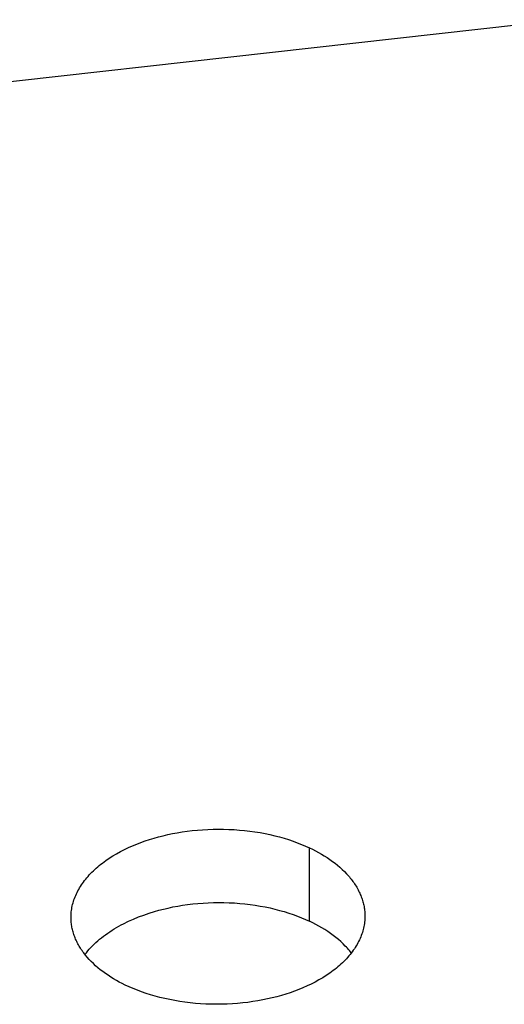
# Model space of a CAD drawing. Header units: millimetres. Extents: x -2637 to -1637, y 678 to 1678.
# Tile 2 of 256: x -2361 to -2344, y 945 to 980. Entities that reach past the tile are written whole.
import ezdxf

# ---------------------------------------------------------------- set-up
doc = ezdxf.new("R2010")
doc.units = ezdxf.units.MM
doc.layers.add('Make2D$B.SHOW mini', color=7, linetype='Continuous', true_color=0x000000)

msp = doc.modelspace()

# ---------------------------------------------------------------- linework, layer by layer
at = {"layer": 'Make2D$B.SHOW mini', "color": 18, "lineweight": -3, "true_color": 0x000000}
for points in [[(-2341.653, 980.312), (-2372.852, 976.82)], [(-2359.107, 948.543), (-2359.107, 948.595), (-2359.105, 948.647), (-2359.102, 948.699), (-2359.097, 948.752), (-2359.091, 948.805), (-2359.083, 948.858), (-2359.074, 948.911), (-2359.063, 948.964), (-2359.05, 949.017), (-2359.036, 949.071), (-2359.02, 949.124), (-2359.003, 949.177), (-2358.984, 949.231), (-2358.964, 949.284), (-2358.941, 949.337), (-2358.917, 949.39), (-2358.892, 949.443), (-2358.865, 949.496), (-2358.836, 949.549), (-2358.806, 949.601), (-2358.774, 949.653), (-2358.74, 949.705), (-2358.705, 949.757), (-2358.668, 949.809), (-2358.629, 949.86), (-2358.589, 949.91), (-2358.548, 949.961), (-2358.504, 950.01), (-2358.46, 950.06), (-2358.414, 950.109), (-2358.366, 950.157), (-2358.317, 950.205), (-2358.266, 950.253), (-2358.214, 950.3), (-2358.161, 950.346), (-2358.106, 950.392), (-2358.05, 950.437), (-2357.993, 950.481), (-2357.875, 950.568), (-2357.752, 950.652), (-2357.624, 950.733), (-2357.492, 950.811), (-2357.356, 950.886), (-2357.217, 950.957), (-2357.075, 951.025), (-2356.929, 951.09), (-2356.781, 951.152), (-2356.631, 951.209), (-2356.479, 951.264), (-2356.325, 951.314), (-2356.17, 951.362), (-2356.012, 951.406), (-2355.851, 951.447), (-2355.686, 951.485), (-2355.517, 951.521), (-2355.345, 951.553), (-2355.171, 951.581), (-2354.994, 951.607), (-2354.814, 951.628), (-2354.632, 951.646), (-2354.449, 951.66), (-2354.264, 951.671), (-2354.079, 951.677), (-2353.892, 951.68), (-2353.705, 951.678), (-2353.518, 951.673), (-2353.332, 951.663), (-2353.146, 951.649), (-2352.962, 951.632), (-2352.778, 951.61), (-2352.597, 951.585), (-2352.418, 951.556), (-2352.241, 951.523), (-2352.067, 951.487), (-2351.896, 951.447), (-2351.728, 951.404), (-2351.565, 951.357), (-2351.404, 951.308), (-2351.248, 951.255), (-2351.097, 951.2), (-2350.949, 951.142), (-2350.807, 951.082), (-2350.669, 951.02)], [(-2350.666, 948.423), (-2350.669, 951.02)], [(-2350.669, 951.02), (-2350.56, 950.967), (-2350.452, 950.912), (-2350.346, 950.855), (-2350.243, 950.796), (-2350.142, 950.735), (-2350.043, 950.672), (-2349.947, 950.607), (-2349.854, 950.54), (-2349.763, 950.472), (-2349.676, 950.401), (-2349.592, 950.33), (-2349.511, 950.256), (-2349.433, 950.181), (-2349.36, 950.105), (-2349.289, 950.027), (-2349.255, 949.988), (-2349.223, 949.948), (-2349.191, 949.908), (-2349.16, 949.868), (-2349.13, 949.828), (-2349.101, 949.787), (-2349.073, 949.746), (-2349.046, 949.705), (-2349.02, 949.664), (-2348.995, 949.622), (-2348.971, 949.58), (-2348.948, 949.539), (-2348.926, 949.496), (-2348.906, 949.454), (-2348.886, 949.412), (-2348.867, 949.37), (-2348.849, 949.327), (-2348.833, 949.284), (-2348.817, 949.242), (-2348.802, 949.199), (-2348.789, 949.156), (-2348.776, 949.113), (-2348.765, 949.07), (-2348.754, 949.028), (-2348.745, 948.985), (-2348.736, 948.942), (-2348.729, 948.899), (-2348.722, 948.856), (-2348.717, 948.813), (-2348.713, 948.771), (-2348.709, 948.728), (-2348.707, 948.686), (-2348.705, 948.643), (-2348.705, 948.601)], [(-2358.614, 947.246), (-2358.565, 947.308), (-2358.514, 947.37), (-2358.461, 947.431), (-2358.405, 947.492), (-2358.347, 947.552), (-2358.287, 947.611), (-2358.225, 947.669), (-2358.161, 947.726), (-2358.094, 947.783), (-2358.026, 947.838), (-2357.956, 947.893), (-2357.883, 947.947), (-2357.81, 947.999), (-2357.734, 948.05), (-2357.656, 948.101), (-2357.577, 948.15), (-2357.497, 948.198), (-2357.415, 948.245), (-2357.331, 948.29), (-2357.246, 948.335), (-2357.073, 948.42), (-2356.895, 948.5), (-2356.714, 948.574), (-2356.529, 948.643), (-2356.342, 948.707), (-2356.152, 948.766), (-2355.995, 948.81), (-2355.834, 948.852), (-2355.669, 948.89), (-2355.501, 948.926), (-2355.33, 948.958), (-2355.156, 948.987), (-2354.979, 949.012), (-2354.8, 949.034), (-2354.619, 949.052), (-2354.436, 949.066), (-2354.252, 949.077), (-2354.067, 949.083), (-2353.881, 949.085), (-2353.694, 949.084), (-2353.508, 949.078), (-2353.322, 949.069), (-2353.137, 949.055), (-2352.953, 949.038), (-2352.77, 949.016), (-2352.589, 948.991), (-2352.41, 948.961), (-2352.234, 948.928), (-2352.061, 948.892), (-2351.89, 948.852), (-2351.723, 948.808), (-2351.56, 948.762), (-2351.4, 948.712), (-2351.244, 948.659), (-2351.093, 948.604), (-2350.946, 948.546), (-2350.804, 948.485), (-2350.666, 948.423)], [(-2357.186, 946.164), (-2357.293, 946.217), (-2357.398, 946.272), (-2357.502, 946.329), (-2357.603, 946.388), (-2357.702, 946.449), (-2357.798, 946.511), (-2357.892, 946.575), (-2357.983, 946.642), (-2358.071, 946.709), (-2358.156, 946.779), (-2358.238, 946.85), (-2358.317, 946.922), (-2358.392, 946.996), (-2358.464, 947.071), (-2358.533, 947.148), (-2358.597, 947.225), (-2358.628, 947.264), (-2358.658, 947.304), (-2358.688, 947.344), (-2358.716, 947.383), (-2358.743, 947.424), (-2358.769, 947.464), (-2358.795, 947.504), (-2358.819, 947.545), (-2358.842, 947.586), (-2358.865, 947.627), (-2358.886, 947.668), (-2358.906, 947.709), (-2358.926, 947.751), (-2358.944, 947.792), (-2358.962, 947.834), (-2358.978, 947.875), (-2358.993, 947.917), (-2359.008, 947.959), (-2359.021, 948.001), (-2359.034, 948.042), (-2359.045, 948.084), (-2359.056, 948.126), (-2359.065, 948.168), (-2359.074, 948.21), (-2359.081, 948.252), (-2359.088, 948.293), (-2359.093, 948.335), (-2359.098, 948.377), (-2359.102, 948.418), (-2359.104, 948.46), (-2359.106, 948.501), (-2359.107, 948.543)], [(-2348.705, 948.601), (-2348.706, 948.549), (-2348.708, 948.498), (-2348.712, 948.446), (-2348.717, 948.394), (-2348.724, 948.341), (-2348.732, 948.289), (-2348.742, 948.236), (-2348.753, 948.183), (-2348.766, 948.131), (-2348.78, 948.078), (-2348.796, 948.025), (-2348.814, 947.972), (-2348.833, 947.919), (-2348.854, 947.866), (-2348.877, 947.813), (-2348.901, 947.76), (-2348.926, 947.708), (-2348.954, 947.655), (-2348.983, 947.603), (-2349.013, 947.551), (-2349.046, 947.499), (-2349.079, 947.447), (-2349.115, 947.396), (-2349.152, 947.345), (-2349.19, 947.294), (-2349.231, 947.244), (-2349.272, 947.194), (-2349.316, 947.144), (-2349.36, 947.095), (-2349.407, 947.046), (-2349.455, 946.998), (-2349.504, 946.95), (-2349.555, 946.903), (-2349.607, 946.856), (-2349.66, 946.81), (-2349.715, 946.764), (-2349.771, 946.72), (-2349.829, 946.675), (-2349.947, 946.589), (-2350.071, 946.505), (-2350.199, 946.424), (-2350.332, 946.346), (-2350.468, 946.271), (-2350.608, 946.2), (-2350.751, 946.132), (-2350.898, 946.067), (-2351.047, 946.006), (-2351.198, 945.948), (-2351.351, 945.894), (-2351.506, 945.843), (-2351.662, 945.796), (-2351.821, 945.752), (-2351.984, 945.711), (-2352.15, 945.673), (-2352.32, 945.638), (-2352.493, 945.606), (-2352.669, 945.578), (-2352.848, 945.553), (-2353.028, 945.532), (-2353.211, 945.515), (-2353.396, 945.501), (-2353.582, 945.491), (-2353.769, 945.486), (-2353.957, 945.484), (-2354.145, 945.486), (-2354.332, 945.493), (-2354.52, 945.503), (-2354.707, 945.518), (-2354.892, 945.536), (-2355.076, 945.559), (-2355.258, 945.585), (-2355.438, 945.615), (-2355.615, 945.649), (-2355.789, 945.687), (-2355.961, 945.728), (-2356.128, 945.772), (-2356.292, 945.82), (-2356.452, 945.87), (-2356.608, 945.924), (-2356.76, 945.98), (-2356.906, 946.039), (-2357.049, 946.101), (-2357.186, 946.164)], [(-2349.187, 947.299), (-2349.219, 947.341), (-2349.253, 947.382), (-2349.288, 947.423), (-2349.324, 947.464), (-2349.361, 947.504), (-2349.399, 947.544), (-2349.477, 947.623), (-2349.559, 947.7), (-2349.645, 947.775), (-2349.734, 947.849), (-2349.827, 947.921), (-2349.922, 947.991), (-2350.021, 948.059), (-2350.122, 948.125), (-2350.227, 948.189), (-2350.333, 948.251), (-2350.442, 948.31), (-2350.553, 948.368), (-2350.666, 948.423)]]:
    msp.add_lwpolyline(points, dxfattribs=at)

doc.saveas('drawing.dxf')
